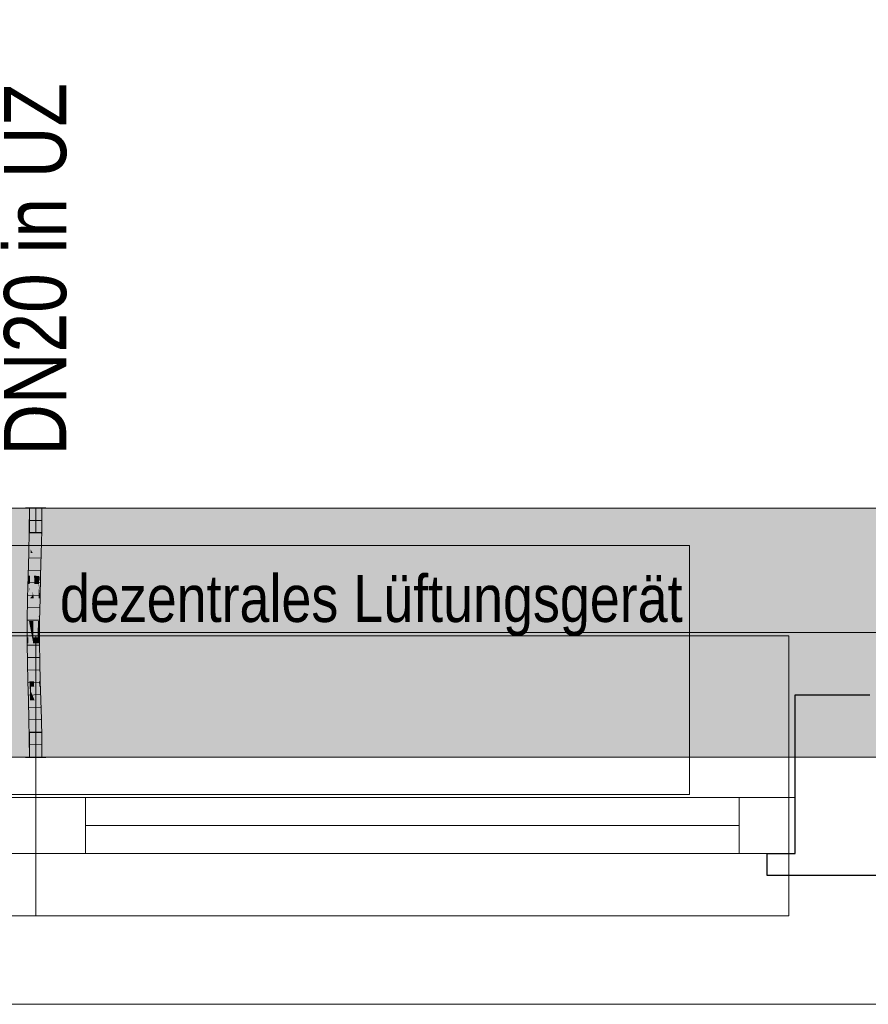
# Model space of a CAD drawing. Extents: x -620 to 3480, y 62 to 1107.
# Tile 4 of 244: x -464 to -436, y 199 to 231. Entities that reach past the tile are written whole.
import ezdxf
from ezdxf.lldxf.tags import DXFTag

# ---------------------------------------------------------------- set-up
doc = ezdxf.new("R2010")
doc.units = 0
doc.layers.get('0').update_dxf_attribs({"lineweight": 35})
for name, color, linetype, lineweight, true_color in [('30 -33 Aussenwände- 7 Fassade_ Elemente', 7, 'Continuous', 9, 0x00aacc), ('30 -35 Decken- 1 Konstruktion-Träger- Stahlbeton', 7, 'grob-A06G9GKW8I', 13, 0x33aa00), ('E_Leerrohr 20', 7, 'Continuous', 13, 0xcc0099), ('E_Leerrohr 20-Shading', 7, 'Continuous', 13, 0xcc0099)]:
    doc.layers.add(name, color=color, linetype=linetype, lineweight=lineweight, true_color=true_color)
doc.layers.add('70 -71 Achsen- 1 Gebäudeachsen', color=7, linetype='STRICHPUNKT2-A06G9GKV8I', lineweight=18)
doc.layers.add('Detailelementbeschriftung', color=7, linetype='Continuous', lineweight=9)
doc.layers.add('iwb_Schraffur_Unterzug', color=7, linetype='Continuous', lineweight=5, true_color=0xffffcc, plot=False)
doc.styles.get("Standard").update_dxf_attribs({"font": 'ARIALN.TTF'})
tags = doc.linetypes.add('grob-A06G9GKW8I', pattern=[14, 3, -8, 3]).pattern_tags.tags
tags[8:9] = [DXFTag(74, 4), DXFTag(75, 0), DXFTag(340, '0'), DXFTag(46, 0.0), DXFTag(50, 0.0), DXFTag(44, 0.0), DXFTag(45, 0.0)]
tags[6:7] = [DXFTag(74, 4), DXFTag(75, 0), DXFTag(340, '0'), DXFTag(46, 0.0), DXFTag(50, 0.0), DXFTag(44, 0.0), DXFTag(45, 0.0)]
tags[4:5] = [DXFTag(74, 4), DXFTag(75, 0), DXFTag(340, '0'), DXFTag(46, 0.0), DXFTag(50, 0.0), DXFTag(44, 0.0), DXFTag(45, 0.0)]
tags = doc.linetypes.add('STRICHPUNKT2', pattern=[12.7, 6.35, -3.175, 0, -3.175]).pattern_tags.tags
tags[10:11] = [DXFTag(74, 4), DXFTag(75, 0), DXFTag(340, '0'), DXFTag(46, 0.0), DXFTag(50, 0.0), DXFTag(44, 0.0), DXFTag(45, 0.0)]
tags[8:9] = [DXFTag(74, 4), DXFTag(75, 0), DXFTag(340, '0'), DXFTag(46, 0.0), DXFTag(50, 0.0), DXFTag(44, 0.0), DXFTag(45, 0.0)]
tags[6:7] = [DXFTag(74, 4), DXFTag(75, 0), DXFTag(340, '0'), DXFTag(46, 0.0), DXFTag(50, 0.0), DXFTag(44, 0.0), DXFTag(45, 0.0)]
tags[4:5] = [DXFTag(74, 4), DXFTag(75, 0), DXFTag(340, '0'), DXFTag(46, 0.0), DXFTag(50, 0.0), DXFTag(44, 0.0), DXFTag(45, 0.0)]
tags = doc.linetypes.add('STRICHPUNKT2-A06G9GKV8I', pattern=[12.7, 6.35, -3.175, 0, -3.175]).pattern_tags.tags
tags[10:11] = [DXFTag(74, 4), DXFTag(75, 0), DXFTag(340, '0'), DXFTag(46, 0.0), DXFTag(50, 0.0), DXFTag(44, 0.0), DXFTag(45, 0.0)]
tags[8:9] = [DXFTag(74, 4), DXFTag(75, 0), DXFTag(340, '0'), DXFTag(46, 0.0), DXFTag(50, 0.0), DXFTag(44, 0.0), DXFTag(45, 0.0)]
tags[6:7] = [DXFTag(74, 4), DXFTag(75, 0), DXFTag(340, '0'), DXFTag(46, 0.0), DXFTag(50, 0.0), DXFTag(44, 0.0), DXFTag(45, 0.0)]
tags[4:5] = [DXFTag(74, 4), DXFTag(75, 0), DXFTag(340, '0'), DXFTag(46, 0.0), DXFTag(50, 0.0), DXFTag(44, 0.0), DXFTag(45, 0.0)]

# ---------------------------------------------------------------- blocks, each defined once
blk = doc.blocks.new('Shading-A06G9GKF8I', base_point=(-463.063, 209.222))
at = {"layer": 'E_Leerrohr 20-Shading', "color": 223, "true_color": 0xc67fb4}
for points in [[(-463.356, 214.957), (-463.414, 214.957), (-463.362, 214.234), (-463.42, 214.235)], [(-463.059, 214.957), (-463.073, 214.957), (-463.067, 214.23), (-463.079, 214.23)], [(-463.067, 214.23), (-463.049, 214.23), (-463.059, 214.957), (-463.038, 214.957)], [(-463.028, 214.957), (-463.038, 214.957), (-463.04, 214.23), (-463.049, 214.23)], [(-463.014, 214.957), (-463.028, 214.957), (-463.025, 214.229), (-463.04, 214.23)], [(-463.025, 214.229), (-463.021, 214.229), (-463.014, 214.957)], [(-463.362, 214.234), (-463.42, 214.235), (-463.379, 213.511), (-463.436, 213.512)], [(-463.377, 213.511), (-463.362, 214.234), (-463.379, 213.511)], [(-463.067, 214.23), (-463.079, 214.23), (-463.087, 213.504), (-463.095, 213.504)], [(-463.067, 214.23), (-463.071, 214.094), (-463.071, 213.503), (-463.086, 213.504)], [(-463.04, 214.23), (-463.049, 214.23), (-463.063, 213.503), (-463.071, 213.503)], [(-463.067, 214.23), (-463.071, 213.503), (-463.049, 214.23)], [(-463.025, 214.229), (-463.04, 214.23), (-463.051, 213.503), (-463.063, 213.503)], [(-463.051, 213.503), (-463.036, 213.503), (-463.025, 214.229), (-463.021, 214.229)], [(-463.071, 214.094), (-463.087, 213.504), (-463.086, 213.504)], [(-463.379, 213.511), (-463.436, 213.512), (-463.402, 212.786), (-463.455, 212.788)], [(-463.397, 212.786), (-463.377, 213.511), (-463.402, 212.786), (-463.379, 213.511)], [(-463.087, 213.504), (-463.095, 213.504), (-463.112, 212.779), (-463.114, 212.779)], [(-463.087, 213.504), (-463.112, 212.779), (-463.086, 213.504), (-463.109, 212.779)], [(-463.109, 212.779), (-463.098, 212.778), (-463.086, 213.504), (-463.071, 213.503)], [(-463.063, 213.503), (-463.071, 213.503), (-463.091, 212.778), (-463.098, 212.778)], [(-463.051, 213.503), (-463.063, 213.503), (-463.085, 212.778), (-463.091, 212.778)], [(-463.085, 212.778), (-463.056, 212.777), (-463.051, 213.503), (-463.036, 213.503)], [(-463.455, 212.788), (-463.463, 212.52), (-463.402, 212.786), (-463.41, 212.519)], [(-463.416, 212.061), (-463.403, 212.56), (-463.425, 212.061)], [(-463.419, 212.191), (-463.403, 212.56), (-463.41, 212.512)], [(-463.41, 212.512), (-463.403, 212.56), (-463.402, 212.786), (-463.397, 212.786)], [(-463.112, 212.779), (-463.114, 212.779), (-463.121, 212.517)], [(-463.117, 212.646), (-463.121, 212.517), (-463.12, 212.511)], [(-463.109, 212.779), (-463.12, 212.511), (-463.118, 212.485)], [(-463.109, 212.779), (-463.112, 212.779), (-463.12, 212.511), (-463.117, 212.646)], [(-463.118, 212.485), (-463.111, 212.418), (-463.109, 212.779), (-463.098, 212.778)], [(-463.091, 212.778), (-463.098, 212.778), (-463.107, 212.373), (-463.111, 212.418)], [(-463.104, 212.348), (-463.075, 212.053), (-463.085, 212.778), (-463.056, 212.777)], [(-463.097, 212.517), (-463.085, 212.778), (-463.101, 212.517), (-463.091, 212.778)], [(-463.463, 212.52), (-463.475, 212.062), (-463.41, 212.519), (-463.41, 212.512)], [(-463.425, 212.061), (-463.419, 212.191), (-463.475, 212.062), (-463.41, 212.512)], [(-463.12, 212.511), (-463.121, 212.517), (-463.133, 212.055)], [(-463.118, 212.485), (-463.12, 212.511), (-463.131, 212.055), (-463.133, 212.055)], [(-463.131, 212.055), (-463.124, 212.054), (-463.118, 212.485), (-463.111, 212.418)], [(-463.107, 212.373), (-463.111, 212.418), (-463.119, 212.054), (-463.124, 212.054)], [(-463.104, 212.348), (-463.107, 212.373), (-463.117, 212.054), (-463.119, 212.054)], [(-463.117, 212.054), (-463.075, 212.053), (-463.104, 212.348)], [(-463.104, 212.348), (-463.097, 212.517), (-463.107, 212.373), (-463.101, 212.517)], [(-463.425, 212.061), (-463.475, 212.062), (-463.448, 211.335), (-463.488, 211.335)], [(-463.43, 211.335), (-463.416, 212.061), (-463.448, 211.335), (-463.425, 212.061)], [(-463.144, 211.331), (-463.124, 212.054), (-463.147, 211.331), (-463.131, 212.055)], [(-463.131, 212.055), (-463.133, 212.055), (-463.147, 211.331)], [(-463.124, 212.054), (-463.144, 211.331), (-463.13, 211.659), (-463.14, 211.331)], [(-463.117, 212.054), (-463.13, 211.659), (-463.088, 211.331), (-463.139, 211.331)], [(-463.13, 211.659), (-463.117, 212.054), (-463.119, 212.054)], [(-463.124, 212.054), (-463.13, 211.659), (-463.119, 212.054)], [(-463.117, 212.054), (-463.088, 211.331), (-463.075, 212.053)], [(-463.13, 211.659), (-463.14, 211.331), (-463.139, 211.331)], [(-463.452, 210.803), (-463.448, 211.335), (-463.49, 210.802), (-463.488, 211.335)], [(-463.433, 210.608), (-463.43, 211.335), (-463.454, 210.608), (-463.448, 211.335)], [(-463.144, 211.331), (-463.147, 211.331), (-463.149, 210.806)], [(-463.144, 210.968), (-463.143, 211.042), (-463.145, 211.184), (-463.144, 211.331)], [(-463.144, 211.331), (-463.143, 211.042), (-463.14, 211.331)], [(-463.088, 211.331), (-463.143, 211.042), (-463.09, 210.968), (-463.143, 210.968)], [(-463.143, 211.042), (-463.088, 211.331), (-463.139, 211.331)], [(-463.14, 211.331), (-463.143, 211.042), (-463.139, 211.331)], [(-463.145, 211.184), (-463.149, 210.806), (-463.148, 210.804)], [(-463.148, 210.804), (-463.144, 210.968), (-463.147, 210.969)], [(-463.145, 210.793), (-463.143, 210.968), (-463.148, 210.804), (-463.144, 210.968)], [(-463.144, 210.968), (-463.145, 211.184), (-463.147, 210.969)], [(-463.145, 210.793), (-463.144, 210.79), (-463.143, 211.042)], [(-463.143, 210.968), (-463.143, 211.042), (-463.144, 210.968)], [(-463.143, 210.968), (-463.144, 210.79), (-463.09, 210.968), (-463.091, 210.609)], [(-463.454, 210.608), (-463.452, 210.803), (-463.491, 210.608), (-463.49, 210.802)], [(-463.148, 210.804), (-463.149, 210.806), (-463.15, 210.609)], [(-463.145, 210.793), (-463.148, 210.804), (-463.147, 210.609), (-463.15, 210.609)], [(-463.147, 210.609), (-463.146, 210.609), (-463.145, 210.793), (-463.144, 210.79)], [(-463.146, 210.609), (-463.091, 210.609), (-463.144, 210.79)], [(-463.454, 210.608), (-463.491, 210.608), (-463.44, 209.997), (-463.483, 209.996)], [(-463.425, 209.997), (-463.433, 210.608), (-463.44, 209.997), (-463.454, 210.608)], [(-463.132, 210.003), (-463.146, 210.609), (-463.142, 210.003), (-463.147, 210.609)], [(-463.083, 210.004), (-463.091, 210.609), (-463.132, 210.003), (-463.146, 210.609)], [(-463.44, 209.997), (-463.483, 209.996), (-463.415, 209.387), (-463.469, 209.386)], [(-463.41, 209.388), (-463.425, 209.997), (-463.415, 209.387), (-463.44, 209.997)], [(-463.132, 210.003), (-463.142, 210.003), (-463.107, 209.396), (-463.127, 209.395)], [(-463.069, 209.397), (-463.083, 210.004), (-463.107, 209.396), (-463.132, 210.003)], [(-463.392, 208.779), (-463.403, 209.149), (-463.469, 209.386), (-463.415, 209.387)], [(-463.392, 208.779), (-463.469, 209.386), (-463.45, 208.777)], [(-463.403, 209.149), (-463.41, 209.388), (-463.415, 209.387)], [(-463.107, 209.396), (-463.127, 209.395), (-463.076, 208.788), (-463.109, 208.787)], [(-463.063, 209.222), (-463.069, 209.397), (-463.098, 209.221), (-463.107, 209.396)], [(-463.076, 208.788), (-463.051, 208.789), (-463.098, 209.221), (-463.063, 209.222)], [(-463.392, 208.779), (-463.45, 208.777), (-463.374, 208.171), (-463.433, 208.169)], [(-463.076, 208.788), (-463.109, 208.787), (-463.046, 208.179), (-463.091, 208.178)], [(-463.033, 208.179), (-463.051, 208.789), (-463.046, 208.179), (-463.076, 208.788)], [(-463.374, 208.171), (-463.433, 208.169), (-463.362, 207.564), (-463.42, 207.563)], [(-463.361, 207.564), (-463.374, 208.171), (-463.362, 207.564), (-463.374, 208.171)], [(-463.046, 208.179), (-463.091, 208.178), (-463.023, 207.569), (-463.078, 207.568)], [(-463.02, 207.569), (-463.033, 208.179), (-463.023, 207.569), (-463.046, 208.179)], [(-463.361, 207.564), (-463.42, 207.563), (-463.356, 206.957), (-463.414, 206.957)], [(-463.014, 206.957), (-463.023, 207.569), (-463.073, 206.957), (-463.078, 207.568)], [(-463.014, 206.957), (-463.02, 207.569), (-463.023, 207.569)]]:
    blk.add_solid(points, dxfattribs=at)
at = {"layer": 'E_Leerrohr 20-Shading', "color": 231, "true_color": 0xe17fc9}
for points in [[(-463.322, 214.957), (-463.356, 214.957), (-463.314, 214.234), (-463.362, 214.234)], [(-463.293, 214.233), (-463.298, 214.957), (-463.314, 214.234), (-463.322, 214.957)], [(-463.249, 214.233), (-463.249, 214.957), (-463.293, 214.233), (-463.298, 214.957)], [(-463.22, 214.232), (-463.214, 214.957), (-463.249, 214.233), (-463.249, 214.957)], [(-463.214, 214.957), (-463.22, 214.232), (-463.216, 214.232)], [(-463.216, 214.232), (-463.21, 214.232), (-463.214, 214.957)], [(-463.21, 214.232), (-463.079, 214.23), (-463.214, 214.957), (-463.073, 214.957)], [(-463.311, 213.509), (-463.314, 214.234), (-463.375, 213.632), (-463.358, 214.234)], [(-463.358, 214.234), (-463.362, 214.234), (-463.375, 213.632)], [(-463.293, 213.509), (-463.293, 214.233), (-463.311, 213.509), (-463.314, 214.234)], [(-463.293, 213.509), (-463.249, 214.233), (-463.293, 214.233)], [(-463.293, 213.509), (-463.257, 213.508), (-463.249, 214.233), (-463.25, 214.093)], [(-463.236, 213.507), (-463.22, 214.232), (-463.253, 213.508), (-463.249, 214.233)], [(-463.216, 214.232), (-463.22, 214.232), (-463.221, 213.507), (-463.236, 213.507)], [(-463.221, 213.507), (-463.199, 213.507), (-463.216, 214.232), (-463.21, 214.232)], [(-463.199, 213.507), (-463.095, 213.504), (-463.21, 214.232), (-463.079, 214.23)], [(-463.257, 213.508), (-463.253, 213.508), (-463.25, 214.093)], [(-463.311, 213.509), (-463.377, 213.511), (-463.311, 212.784), (-463.397, 212.786)], [(-463.311, 213.509), (-463.375, 213.632), (-463.377, 213.511)], [(-463.295, 212.784), (-463.293, 213.509), (-463.311, 212.784), (-463.311, 213.509)], [(-463.295, 212.784), (-463.269, 212.783), (-463.293, 213.509), (-463.257, 213.508)], [(-463.269, 212.783), (-463.26, 212.783), (-463.257, 213.508), (-463.253, 213.508)], [(-463.256, 212.783), (-463.236, 213.507), (-463.26, 212.783), (-463.253, 213.508)], [(-463.221, 213.507), (-463.236, 213.507), (-463.226, 212.782), (-463.256, 212.783)], [(-463.114, 212.779), (-463.095, 213.504), (-463.226, 212.782), (-463.221, 213.507)], [(-463.403, 212.56), (-463.416, 212.061), (-463.394, 212.061)], [(-463.31, 212.158), (-463.397, 212.786), (-463.394, 212.061), (-463.403, 212.56)], [(-463.31, 212.27), (-463.397, 212.786), (-463.31, 212.158)], [(-463.311, 212.784), (-463.397, 212.786), (-463.31, 212.27)], [(-463.295, 212.784), (-463.311, 212.784), (-463.296, 212.185), (-463.31, 212.27)], [(-463.295, 212.784), (-463.296, 212.185), (-463.269, 212.783), (-463.272, 212.591)], [(-463.272, 212.591), (-463.296, 212.185), (-463.279, 212.086)], [(-463.26, 212.783), (-463.272, 212.591), (-463.275, 212.058), (-463.279, 212.086)], [(-463.261, 212.646), (-463.26, 212.783), (-463.275, 212.058)], [(-463.262, 212.518), (-463.261, 212.646), (-463.275, 212.058)], [(-463.272, 212.591), (-463.26, 212.783), (-463.269, 212.783)], [(-463.262, 212.518), (-463.256, 212.783), (-463.26, 212.783)], [(-463.262, 212.518), (-463.228, 212.518), (-463.256, 212.783), (-463.226, 212.782)], [(-463.228, 212.518), (-463.121, 212.517), (-463.226, 212.782), (-463.114, 212.779)], [(-463.296, 212.185), (-463.31, 212.27), (-463.296, 212.058), (-463.31, 212.158)], [(-463.262, 212.518), (-463.275, 212.058), (-463.26, 212.518), (-463.271, 212.058)], [(-463.271, 212.058), (-463.232, 212.057), (-463.26, 212.518), (-463.228, 212.518)], [(-463.228, 212.518), (-463.232, 212.057), (-463.18, 212.518), (-463.172, 212.056)], [(-463.172, 212.056), (-463.133, 212.055), (-463.18, 212.518), (-463.121, 212.517)], [(-463.394, 212.061), (-463.416, 212.061), (-463.384, 211.334), (-463.43, 211.335)], [(-463.31, 212.158), (-463.394, 212.061), (-463.31, 212.059)], [(-463.384, 211.334), (-463.306, 211.333), (-463.394, 212.061), (-463.31, 212.059)], [(-463.296, 212.058), (-463.31, 212.158), (-463.31, 212.059)], [(-463.306, 211.333), (-463.295, 211.333), (-463.31, 212.059), (-463.296, 212.058)], [(-463.296, 212.185), (-463.296, 212.058), (-463.279, 212.086), (-463.28, 212.058)], [(-463.295, 211.333), (-463.288, 211.333), (-463.296, 212.058), (-463.28, 212.058)], [(-463.288, 211.333), (-463.275, 212.058), (-463.28, 212.058)], [(-463.271, 212.058), (-463.275, 212.058), (-463.285, 211.333), (-463.288, 211.333)], [(-463.236, 211.332), (-463.232, 212.057), (-463.285, 211.333), (-463.271, 212.058)], [(-463.28, 212.058), (-463.275, 212.058), (-463.279, 212.086)], [(-463.236, 211.332), (-463.162, 211.332), (-463.232, 212.057), (-463.172, 212.056)], [(-463.162, 211.332), (-463.147, 211.331), (-463.172, 212.056), (-463.133, 212.055)], [(-463.433, 210.608), (-463.382, 210.608), (-463.43, 211.335), (-463.383, 211.091)], [(-463.43, 211.335), (-463.383, 211.091), (-463.384, 211.334)], [(-463.384, 211.334), (-463.383, 211.091), (-463.306, 211.333), (-463.306, 211.304)], [(-463.302, 210.972), (-463.306, 211.304), (-463.361, 210.972), (-463.383, 211.091)], [(-463.306, 211.304), (-463.295, 211.333), (-463.306, 211.333)], [(-463.293, 210.972), (-463.295, 211.333), (-463.302, 210.972), (-463.306, 211.304)], [(-463.295, 211.333), (-463.291, 210.608), (-463.29, 210.805)], [(-463.29, 210.805), (-463.288, 211.333), (-463.295, 211.333)], [(-463.237, 210.805), (-463.236, 211.332), (-463.29, 210.805), (-463.288, 211.333)], [(-463.237, 210.805), (-463.16, 210.806), (-463.236, 211.332), (-463.162, 211.332)], [(-463.16, 210.806), (-463.149, 210.806), (-463.162, 211.332), (-463.147, 211.331)], [(-463.383, 211.091), (-463.382, 210.608), (-463.298, 210.642), (-463.297, 210.608)], [(-463.298, 210.642), (-463.302, 210.972), (-463.361, 210.972)], [(-463.291, 210.608), (-463.293, 210.972), (-463.298, 210.642), (-463.302, 210.972)], [(-463.291, 210.608), (-463.271, 210.608), (-463.29, 210.805), (-463.27, 210.805)], [(-463.271, 210.608), (-463.237, 210.609), (-463.27, 210.805), (-463.237, 210.805)], [(-463.16, 210.806), (-463.237, 210.805), (-463.162, 210.609), (-463.237, 210.609)], [(-463.16, 210.806), (-463.162, 210.609), (-463.16, 210.713)], [(-463.162, 210.609), (-463.16, 210.609), (-463.16, 210.713)], [(-463.16, 210.609), (-463.15, 210.609), (-463.16, 210.806), (-463.149, 210.806)], [(-463.382, 210.608), (-463.433, 210.608), (-463.387, 209.998), (-463.425, 209.997)], [(-463.387, 209.998), (-463.285, 210), (-463.382, 210.608), (-463.297, 210.608)], [(-463.297, 210.608), (-463.291, 210.608), (-463.298, 210.642)], [(-463.285, 210), (-463.283, 210), (-463.297, 210.608), (-463.291, 210.608)], [(-463.271, 210.608), (-463.291, 210.608), (-463.27, 210), (-463.283, 210)], [(-463.235, 210.001), (-463.237, 210.609), (-463.27, 210), (-463.271, 210.608)], [(-463.237, 210.609), (-463.235, 210.001), (-463.162, 210.609), (-463.178, 210.002)], [(-463.178, 210.002), (-463.165, 210.002), (-463.162, 210.609), (-463.16, 210.609)], [(-463.165, 210.002), (-463.142, 210.003), (-463.16, 210.609), (-463.15, 210.609)], [(-463.387, 209.998), (-463.425, 209.997), (-463.398, 209.388), (-463.41, 209.388)], [(-463.269, 209.391), (-463.283, 210), (-463.398, 209.388), (-463.387, 209.998)], [(-463.235, 210.001), (-463.283, 210), (-463.23, 209.392), (-463.269, 209.391)], [(-463.23, 209.392), (-463.176, 209.394), (-463.235, 210.001), (-463.165, 210.002)], [(-463.176, 209.394), (-463.127, 209.395), (-463.165, 210.002), (-463.142, 210.003)], [(-463.398, 209.388), (-463.41, 209.388), (-463.403, 209.149)], [(-463.263, 209.22), (-463.269, 209.391), (-463.401, 209.219), (-463.398, 209.388)], [(-463.23, 209.392), (-463.269, 209.391), (-463.225, 208.784), (-463.25, 208.783)], [(-463.225, 208.784), (-463.189, 208.785), (-463.23, 209.392), (-463.176, 209.394)], [(-463.189, 208.785), (-463.109, 208.787), (-463.176, 209.394), (-463.127, 209.395)], [(-463.401, 209.219), (-463.403, 209.149), (-463.369, 209.219), (-463.369, 209.067)], [(-463.392, 208.779), (-463.367, 208.779), (-463.403, 209.149), (-463.369, 209.067)], [(-463.369, 209.067), (-463.25, 208.783), (-463.369, 209.219), (-463.263, 209.22)], [(-463.367, 208.779), (-463.392, 208.779), (-463.365, 208.171), (-463.374, 208.171)], [(-463.367, 208.779), (-463.25, 208.783), (-463.369, 209.067)], [(-463.233, 208.174), (-463.25, 208.783), (-463.365, 208.171), (-463.367, 208.779)], [(-463.225, 208.784), (-463.25, 208.783), (-463.22, 208.175), (-463.233, 208.174)], [(-463.22, 208.175), (-463.201, 208.175), (-463.225, 208.784), (-463.189, 208.785)], [(-463.201, 208.175), (-463.091, 208.178), (-463.189, 208.785), (-463.109, 208.787)], [(-463.365, 208.171), (-463.374, 208.171), (-463.361, 207.564)], [(-463.22, 207.566), (-463.233, 208.174), (-463.361, 207.564), (-463.365, 208.171)], [(-463.22, 208.175), (-463.233, 208.174), (-463.216, 207.566), (-463.22, 207.566)], [(-463.078, 207.568), (-463.091, 208.178), (-463.216, 207.566), (-463.22, 208.175)], [(-463.22, 207.566), (-463.361, 207.564), (-463.214, 206.957), (-463.356, 206.957)], [(-463.078, 207.568), (-463.22, 207.566), (-463.073, 206.957), (-463.214, 206.957)]]:
    blk.add_solid(points, dxfattribs=at)
blk = doc.blocks.new('Shading-A06G9GKH8I', base_point=(-463.108, 214.169))
at = {"layer": 'E_Leerrohr 20-Shading', "color": 213, "true_color": 0xd67fc0}
for points in [[(-463.355, 214.969), (-463.544, 214.969), (-463.355, 214.957), (-463.544, 214.957)], [(-463.414, 214.957), (-463.414, 214.169), (-463.235, 214.957), (-463.233, 214.169)], [(-463.327, 214.969), (-463.355, 214.969), (-463.327, 214.957), (-463.355, 214.957)], [(-463.327, 214.969), (-463.327, 214.957), (-463.301, 214.969), (-463.302, 214.957)], [(-463.302, 214.957), (-463.214, 214.957), (-463.301, 214.969), (-463.214, 214.969)], [(-463.233, 214.169), (-463.214, 214.169), (-463.235, 214.957), (-463.214, 214.957)], [(-463.149, 214.969), (-463.214, 214.969), (-463.149, 214.957), (-463.214, 214.957)], [(-463.165, 214.957), (-463.214, 214.957), (-463.211, 214.169), (-463.214, 214.352)], [(-463.165, 214.957), (-463.211, 214.169), (-463.17, 214.169)], [(-463.165, 214.957), (-463.17, 214.169), (-463.096, 214.957), (-463.108, 214.169)], [(-463.004, 214.969), (-463.149, 214.969), (-463.004, 214.957), (-463.149, 214.957)], [(-463.108, 214.169), (-463.014, 214.169), (-463.096, 214.957), (-463.014, 214.957)], [(-463.004, 214.957), (-462.999, 214.957), (-463.004, 214.969), (-462.999, 214.969)], [(-462.999, 214.957), (-462.943, 214.957), (-462.999, 214.969), (-462.943, 214.969)], [(-462.943, 214.957), (-462.884, 214.957), (-462.943, 214.969), (-462.884, 214.969)], [(-463.214, 214.352), (-463.214, 214.169), (-463.211, 214.169)]]:
    blk.add_solid(points, dxfattribs=at)
blk = doc.blocks.new('Shading-A06G9GKJ8I', base_point=(-463.014, 206.957))
at = {"layer": 'E_Leerrohr 20-Shading', "color": 213, "true_color": 0xd67fc0}
for points in [[(-463.214, 206.957), (-463.216, 207.745), (-463.414, 206.957), (-463.414, 207.745)], [(-463.214, 206.957), (-463.214, 207.745), (-463.216, 207.745)], [(-463.014, 206.957), (-463.014, 207.745), (-463.214, 206.957), (-463.209, 207.745)], [(-463.209, 207.745), (-463.214, 207.745), (-463.214, 206.957)], [(-463.306, 206.957), (-463.544, 206.957), (-463.306, 206.945), (-463.544, 206.945)], [(-463.214, 206.945), (-463.214, 206.957), (-463.306, 206.945), (-463.306, 206.957)], [(-463.149, 206.957), (-463.214, 206.957), (-463.149, 206.945), (-463.214, 206.945)], [(-462.992, 206.945), (-462.992, 206.957), (-463.149, 206.945), (-463.149, 206.957)], [(-462.884, 206.945), (-462.884, 206.957), (-462.992, 206.945), (-462.992, 206.957)]]:
    blk.add_solid(points, dxfattribs=at)
blk = doc.blocks.new('Referenz-A06G9GKX8I')
at = {"layer": '30 -33 Aussenwände- 7 Fassade_ Elemente', "color": 0, "linetype": 'Continuous', "ltscale": 0.13}
for p, q in [((-490.013, 214.957), (-334.013, 214.957)), ((-487.613, 205.657), (-463.213, 205.657)), ((-463.213, 205.657), (-438.813, 205.657)), ((-463.213, 203.857), (-463.213, 205.657)), ((-438.813, 205.657), (-438.813, 203.857)), ((-463.213, 203.857), (-487.613, 203.857)), ((-438.813, 203.857), (-463.213, 203.857)), ((-330.913, 199.017), (-493.113, 199.017))]:
    blk.add_line(p, q, dxfattribs=at)
at = {"layer": '30 -33 Aussenwände- 7 Fassade_ Elemente', "color": 0, "linetype": 'grob-A06G9GKW8I', "ltscale": 0.13}
for p, q in [((-484.213, 213.757), (-442.213, 213.757)), ((-442.213, 213.757), (-442.213, 205.757)), ((-442.213, 205.757), (-484.213, 205.757))]:
    blk.add_line(p, q, dxfattribs=at)
at = {"layer": '30 -33 Aussenwände- 7 Fassade_ Elemente', "color": 0}
for p, q in [((-463.213, 210.857), (-487.413, 210.857)), ((-463.213, 210.857), (-463.213, 205.657)), ((-439.013, 210.857), (-463.213, 210.857)), ((-439.013, 205.657), (-439.013, 210.857)), ((-464.813, 205.657), (-463.213, 205.657)), ((-461.613, 205.657), (-463.213, 205.657)), ((-463.213, 205.657), (-463.213, 203.857)), ((-461.613, 203.857), (-461.613, 205.657)), ((-461.613, 205.657), (-440.613, 205.657)), ((-440.613, 205.657), (-439.013, 205.657)), ((-440.613, 205.657), (-440.613, 203.857)), ((-439.013, 205.657), (-439.013, 203.857)), ((-461.613, 204.757), (-440.613, 204.757)), ((-463.213, 203.857), (-464.813, 203.857)), ((-463.213, 203.857), (-461.613, 203.857)), ((-463.213, 201.857), (-463.213, 203.857)), ((-440.613, 203.857), (-461.613, 203.857)), ((-439.013, 203.857), (-440.613, 203.857)), ((-439.013, 203.857), (-439.013, 201.857)), ((-463.213, 201.857), (-487.413, 201.857)), ((-439.013, 201.857), (-463.213, 201.857))]:
    blk.add_line(p, q, dxfattribs=at)
at = {"layer": '30 -33 Aussenwände- 7 Fassade_ Elemente', "color": 0, "linetype": 'Continuous', "lineweight": -2, "ltscale": 0.25}
for p, q in [((-438.813, 203.857), (-438.813, 208.957)), ((-438.813, 208.957), (-436.413, 208.957)), ((-439.713, 203.157), (-439.713, 203.857)), ((-439.713, 203.857), (-438.813, 203.857)), ((-435.513, 203.157), (-439.713, 203.157))]:
    blk.add_line(p, q, dxfattribs=at)
at = {"layer": '30 -33 Aussenwände- 7 Fassade_ Elemente', "color": 0, "linetype": 'Continuous', "lineweight": 18, "ltscale": 0.18}
for p, q in [((-464.813, 205.657), (-463.213, 205.657)), ((-463.213, 203.857), (-463.213, 205.657)), ((-463.213, 205.657), (-461.613, 205.657)), ((-461.613, 205.657), (-461.613, 203.857)), ((-440.613, 205.657), (-438.813, 205.657)), ((-440.613, 203.857), (-440.613, 205.657)), ((-438.813, 205.657), (-438.813, 203.857)), ((-461.613, 204.757), (-440.613, 204.757)), ((-463.213, 203.857), (-464.813, 203.857)), ((-461.613, 203.857), (-463.213, 203.857)), ((-438.813, 203.857), (-440.613, 203.857))]:
    blk.add_line(p, q, dxfattribs=at)
at = {"layer": '30 -35 Decken- 1 Konstruktion-Träger- Stahlbeton', "color": 0}
for p, q in [((-490.513, 214.957), (-3.513, 214.957)), ((-490.513, 206.957), (-3.513, 206.957))]:
    blk.add_line(p, q, dxfattribs=at)
at = {"layer": '70 -71 Achsen- 1 Gebäudeachsen', "color": 0, "linetype": 'STRICHPUNKT2-A06G9GKV8I', "ltscale": 0.18}
blk.add_line((-562.014, 210.957), (85.427, 210.957), dxfattribs=at)
at = {"layer": '30 -33 Aussenwände- 7 Fassade_ Elemente', "color": 0, "linetype": 'ByBlock', "ltscale": 0.13, "insert": (-462.436, 212.809), "char_height": 1.51033, "attachment_point": 1}
blk.add_mtext('{\\fArial Narrow;dezentrales Lüftungsgerät}', dxfattribs=at)
blk = doc.blocks.new('Referenz-A06G9GKZ8I')
at = {"layer": 'iwb_Schraffur_Unterzug', "linetype": 'Continuous', "ltscale": 0.13}
blk.add_solid([(-490.513, 214.957), (-3.513, 214.957), (-490.513, 206.957), (-3.513, 206.957)], dxfattribs=at)
blk = doc.blocks.new('Enddeckel-A06G9GPL8I')
at = {"color": 0, "linetype": 'ByBlock', "lineweight": -2, "ltscale": 0.13}
for p, q in [((-463.414, 207.745), (-463.414, 206.957)), ((-463.297, 207.745), (-463.414, 207.745)), ((-463.131, 207.745), (-463.297, 207.745)), ((-463.014, 207.745), (-463.131, 207.745)), ((-463.014, 206.957), (-463.014, 207.745)), ((-463.544, 206.957), (-463.544, 206.945)), ((-463.351, 206.957), (-463.544, 206.957)), ((-463.351, 206.945), (-463.544, 206.945)), ((-463.297, 206.957), (-463.414, 206.957)), ((-463.078, 206.957), (-463.351, 206.957)), ((-463.078, 206.945), (-463.351, 206.945)), ((-463.131, 206.957), (-463.297, 206.957)), ((-463.014, 206.957), (-463.131, 206.957)), ((-462.884, 206.957), (-463.078, 206.957)), ((-462.884, 206.945), (-463.078, 206.945)), ((-462.884, 206.945), (-462.884, 206.957))]:
    blk.add_line(p, q, dxfattribs=at)
at = {"color": 0, "linetype": 'STRICHPUNKT2', "lineweight": 5, "ltscale": 0.13}
blk.add_line((-463.214, 206.957), (-463.214, 207.745), dxfattribs=at)
blk = doc.blocks.new('Enddeckel-A06G9GPP8I')
at = {"color": 0, "linetype": 'ByBlock', "lineweight": -2, "ltscale": 0.13}
for p, q in [((-463.544, 214.969), (-463.544, 214.957)), ((-463.544, 214.969), (-463.351, 214.969)), ((-463.544, 214.957), (-463.351, 214.957)), ((-463.414, 214.957), (-463.414, 214.169)), ((-463.414, 214.957), (-463.297, 214.957)), ((-463.351, 214.969), (-463.078, 214.969)), ((-463.351, 214.957), (-463.078, 214.957)), ((-463.297, 214.957), (-463.131, 214.957)), ((-463.131, 214.957), (-463.014, 214.957)), ((-463.078, 214.969), (-462.884, 214.969)), ((-463.078, 214.957), (-462.884, 214.957)), ((-463.014, 214.169), (-463.014, 214.957)), ((-462.884, 214.957), (-462.884, 214.969)), ((-463.414, 214.169), (-463.297, 214.169)), ((-463.297, 214.169), (-463.131, 214.169)), ((-463.131, 214.169), (-463.014, 214.169))]:
    blk.add_line(p, q, dxfattribs=at)
at = {"color": 0, "linetype": 'STRICHPUNKT2', "lineweight": 5, "ltscale": 0.13}
blk.add_line((-463.214, 214.957), (-463.214, 214.169), dxfattribs=at)
blk = doc.blocks.new('Flexrohr-A06G9GPX8I')
at = {"color": 0, "linetype": 'ByBlock', "lineweight": -2, "ltscale": 0.13}
for p, q in [((-463.414, 214.957), (-463.42, 214.235)), ((-463.414, 214.957), (-463.014, 214.957)), ((-463.014, 214.957), (-463.021, 214.229)), ((-463.406, 214.559), (-463.03, 214.556)), ((-463.42, 214.235), (-463.436, 213.512)), ((-463.41, 214.16), (-463.034, 214.154)), ((-463.021, 214.229), (-463.036, 213.503)), ((-463.436, 213.512), (-463.455, 212.788)), ((-463.419, 213.761), (-463.043, 213.753)), ((-463.036, 213.503), (-463.056, 212.777)), ((-463.428, 213.362), (-463.052, 213.353)), ((-463.439, 212.962), (-463.063, 212.953)), ((-463.455, 212.788), (-463.475, 212.062)), ((-463.449, 212.562), (-463.074, 212.553)), ((-463.056, 212.777), (-463.075, 212.053)), ((-463.475, 212.062), (-463.488, 211.335)), ((-463.46, 212.162), (-463.084, 212.153)), ((-463.075, 212.053), (-463.088, 211.331)), ((-463.468, 211.761), (-463.092, 211.755)), ((-463.488, 211.335), (-463.491, 210.608)), ((-463.476, 211.36), (-463.1, 211.356)), ((-463.088, 211.331), (-463.091, 210.609)), ((-463.478, 210.959), (-463.102, 210.957)), ((-463.491, 210.608), (-463.483, 209.996)), ((-463.479, 210.557), (-463.103, 210.559)), ((-463.091, 210.609), (-463.083, 210.004)), ((-463.473, 210.155), (-463.098, 210.161)), ((-463.483, 209.996), (-463.469, 209.386)), ((-463.466, 209.754), (-463.09, 209.762)), ((-463.083, 210.004), (-463.069, 209.397)), ((-463.469, 209.386), (-463.45, 208.777)), ((-463.069, 209.397), (-463.051, 208.789)), ((-463.456, 209.353), (-463.08, 209.363)), ((-463.45, 208.777), (-463.433, 208.169)), ((-463.444, 208.953), (-463.068, 208.964)), ((-463.051, 208.789), (-463.033, 208.179)), ((-463.432, 208.553), (-463.056, 208.564)), ((-463.433, 208.169), (-463.42, 207.563)), ((-463.42, 208.154), (-463.045, 208.163)), ((-463.033, 208.179), (-463.02, 207.569)), ((-463.42, 207.563), (-463.414, 206.957)), ((-463.412, 207.755), (-463.036, 207.762)), ((-463.02, 207.569), (-463.014, 206.957)), ((-463.406, 207.357), (-463.03, 207.361)), ((-463.414, 206.957), (-463.014, 206.957)), ((-463.402, 206.959), (-463.026, 206.959))]:
    blk.add_line(p, q, dxfattribs=at)
blk = doc.blocks.new('Einzeiliger Text-A06G9GPZ8I')
at = {"color": 0, "lineweight": -2, "insert": (-464.234, 216.646), "char_height": 2, "attachment_point": 1, "rotation": 90}
blk.add_mtext('{\\fArial Narrow;DN20 in UZ}', dxfattribs=at)

msp = doc.modelspace()

# ---------------------------------------------------------------- block references
at = {"color": 8, "lineweight": 25, "ltscale": 0.25, "true_color": 0x808080}
for name in ['Referenz-A06G9GKX8I', 'Referenz-A06G9GKZ8I']:
    msp.add_blockref(name, (0, 0), dxfattribs=at)
at = {"layer": 'Detailelementbeschriftung', "ltscale": 0.13}
msp.add_blockref('Einzeiliger Text-A06G9GPZ8I', (0, 0), dxfattribs=at)
at = {"layer": 'E_Leerrohr 20'}
for name, p in [('Shading-A06G9GKH8I', (-463.108, 214.169)), ('Shading-A06G9GKF8I', (-463.063, 209.222)), ('Shading-A06G9GKJ8I', (-463.014, 206.957))]:
    msp.add_blockref(name, p, dxfattribs=at)
at = {"layer": 'E_Leerrohr 20', "ltscale": 0.13}
for name in ['Enddeckel-A06G9GPP8I', 'Flexrohr-A06G9GPX8I', 'Enddeckel-A06G9GPL8I']:
    msp.add_blockref(name, (0, 0), dxfattribs=at)

doc.saveas('drawing.dxf')
